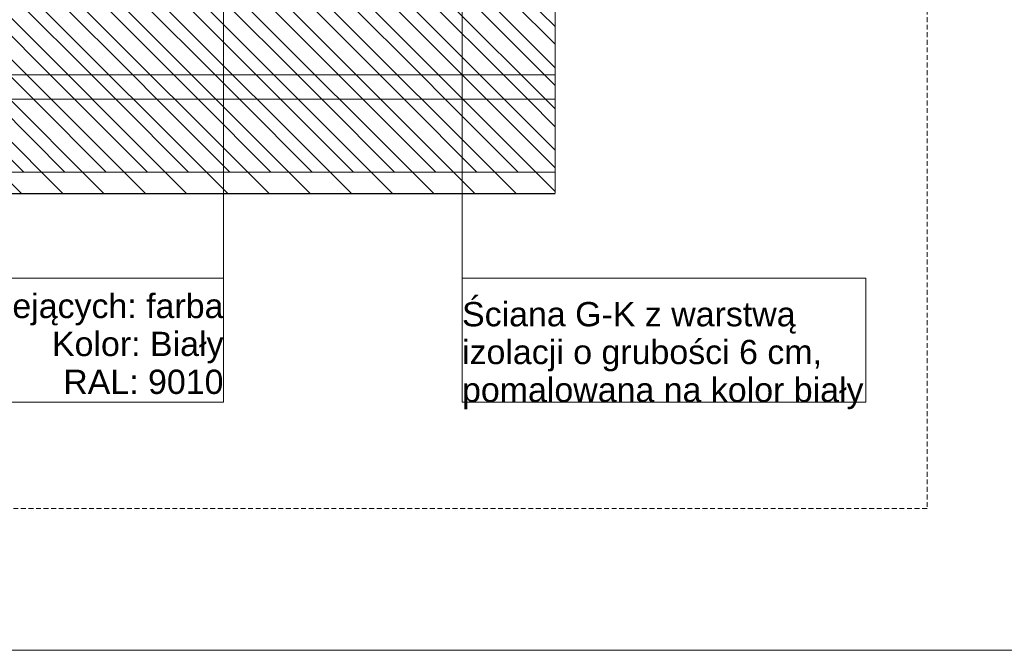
# Model space of a CAD drawing. Extents: x 180 to 5640, y 54 to 2910.
# Tile 2 of 20: x 1622 to 2636, y 60 to 709. Entities that reach past the tile are written whole.
import ezdxf
from ezdxf.xclip import XClip

# ---------------------------------------------------------------- set-up
doc = ezdxf.new("R2010")
doc.units = 0
doc.header["$MEASUREMENT"] = 0
doc.header["$XCLIPFRAME"] = 0
doc.linetypes.add('Przerywana długa', pattern=[78, 50, -28])
for name, color, linetype in [('460-K Stropy', 7, 'Continuous'), ('810-G Ogólne', 7, 'Continuous'), ('820-G Rysunki Obrazki', 7, 'Continuous'), ('824-G Wypełnienia RŚ', 7, 'Continuous'), ('840-G Znaczniki ogólne', 7, 'Continuous')]:
    doc.layers.add(name, color=color, linetype=linetype)
doc.styles.add('STYL_AUTOMATYCZNY_3', font='arial.ttf')
pattern_1 = [(135, (-1693.87, 817.59), (21.2132, 21.2132), [])]

# ---------------------------------------------------------------- blocks, each defined once
blk = doc.blocks.new('Rysunek_1_1', base_point=(-1693.9, 817.6))
at = {"layer": '460-K Stropy', "linetype": 'Continuous', "lineweight": 13}
h = blk.add_hatch(dxfattribs=at)
h.set_pattern_fill('Ściany_istniejące_0001', color=8, style=0, pattern_type=2)
h.set_pattern_definition(pattern_1)
h.paths.add_polyline_path([(307.7, 727.3), (307.7, 652.3), (2173.5, 652.3), (2173.5, 727.3), (2106.4, 727.3), (348.9, 727.3)])
h = blk.add_hatch(dxfattribs=at)
h.set_pattern_fill('Ściany_istniejące_0001', color=8, style=0, pattern_type=2)
h.set_pattern_definition(pattern_1)
h.paths.add_polyline_path([(2173.5, 652.3), (307.7, 652.3), (307.7, 627.3), (2173.5, 627.3)])
h = blk.add_hatch(dxfattribs=at)
h.set_pattern_fill('Ściany_istniejące_0001', color=8, style=0, pattern_type=2)
h.set_pattern_definition(pattern_1)
h.paths.add_polyline_path([(2173.5, 627.3), (307.7, 627.3), (307.7, 552.3), (2173.5, 552.3)])
at = {"layer": '824-G Wypełnienia RŚ', "linetype": 'Continuous', "lineweight": 13}
h = blk.add_hatch(dxfattribs=at)
h.set_pattern_fill('_Poza_zakresem_opracowan_3E', color=8, style=0, pattern_type=2)
h.set_pattern_definition([(135, (154.63, 684.32), (21.2132, 21.2132), [])])
h.paths.add_polyline_path([(2173.4, 2317.6), (307.7, 2317.6), (307.7, 529.9), (2173.4, 530.5), (2173.4, 2157.5), (2173.4, 2167.5)])
h.paths.add_polyline_path([(353.9, 2157.5), (2091.8, 2157.5), (2091.8, 817.6), (353.9, 817.6)], flags=0)
at = {"layer": '460-K Stropy', "color": 7, "linetype": 'Continuous', "lineweight": 13, "ltscale": 0.5}
for p, q in [((2173.5, 652.3), (307.7, 652.3)), ((2173.5, 627.3), (307.7, 627.3)), ((2173.5, 552.3), (307.7, 552.3)), ((563.6, 529.8), (2173.5, 529.8))]:
    blk.add_line(p, q, dxfattribs=at)
at = {"layer": '820-G Rysunki Obrazki', "color": 154, "linetype": 'Continuous', "lineweight": 13, "ltscale": 0.5}
for p, q in [((1831.8, 1202.9), (1831.8, 315.4)), ((2077.5, 1047.1), (2077.5, 315.4)), ((1831.8, 443.2), (1244.7, 443.2)), ((1831.8, 315.4), (1831.8, 443.2)), ((2493.5, 443.2), (2077.5, 443.2)), ((2077.5, 443.2), (2077.5, 315.4)), ((2493.5, 315.4), (2493.5, 443.2)), ((1244.7, 315.4), (1831.8, 315.4)), ((1831.8, 315.4), (1244.7, 315.4)), ((2077.5, 315.4), (2493.5, 315.4)), ((2077.5, 315.4), (2493.5, 315.4))]:
    blk.add_line(p, q, dxfattribs=at)
at = {"layer": '824-G Wypełnienia RŚ', "color": 7, "linetype": 'Continuous', "lineweight": 13, "ltscale": 0.5, "flags": 128}
blk.add_lwpolyline([(307.7, 529.9), (2173.4, 530.5), (2173.4, 2157.5), (2173.4, 2167.5), (2173.4, 2317.6), (307.7, 2317.6)], dxfattribs=at)
at = {"layer": '820-G Rysunki Obrazki', "color": 154, "linetype": 'Continuous', "lineweight": 13, "char_height": 25, "style": 'STYL_AUTOMATYCZNY_3'}
for s, insert, attachment_point, line_spacing_factor in [('\\A1;{\\pqr;\\fArial|b0|i0|c238|p0;\\W1.000000;Wykończenie ścian istniejących: farba\\P\\pqr;\\fArial|b0|i0|c238|p0;\\W1.000000;Kolor: Biały\\P\\pqr;\\fArial|b0|i0|c238|p0;\\W1.000000;RAL: 9010}', (1831.8, 323.5), 9, 0.936882), ('\\A1;{\\pql;\\fArial|b0|i0|c238|p0;\\W1.000000;Ściana G-K z warstwą\\P\\pql;\\fArial|b0|i0|c238|p0;\\W1.000000;izolacji o grubości 6 cm\\fArial|b0|i0|c238|p0;\\W1.000000;, \\P\\pql;\\fArial|b0|i0|c238|p0;\\W1.000000;pomalowana na kolor biały}', (2077.5, 308.1), 7, 0.933914)]:
    blk.add_mtext(s, dxfattribs=dict(at, insert=insert, attachment_point=attachment_point, line_spacing_factor=line_spacing_factor))

msp = doc.modelspace()

# ---------------------------------------------------------------- linework, layer by layer
at = {"layer": '810-G Ogólne', "color": 7, "linetype": 'Continuous', "lineweight": 13, "ltscale": 0.1}
msp.add_line((4640, 60), (180, 60), dxfattribs=at)
at = {"layer": '840-G Znaczniki ogólne', "color": 8, "linetype": 'Przerywana długa', "lineweight": 13, "ltscale": 0.1}
msp.add_lwpolyline([(307.7, 2724.1), (2556.4, 2724.1), (2556.4, 206), (307.7, 206)], close=True, dxfattribs=at)

# ---------------------------------------------------------------- block references
at = {"layer": '820-G Rysunki Obrazki', "color": 7, "linetype": 'Continuous', "lineweight": 13, "ltscale": 0.1}
ref = msp.add_blockref('Rysunek_1_1', (-1693.9, 817.6), dxfattribs=at)
XClip(ref).set_block_clipping_path([(307.7351978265, 205.9574740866), (2556.3632209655, 2724.0588953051)])

doc.saveas('drawing.dxf')
